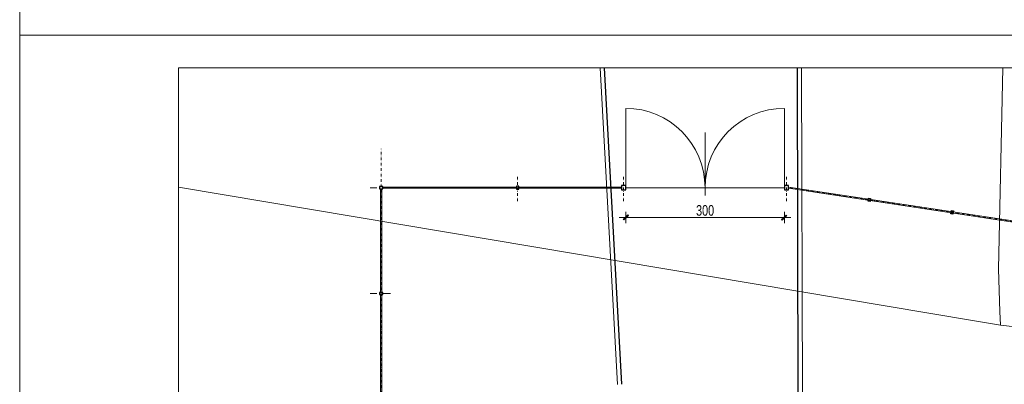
# Model space of a CAD drawing. Header units: millimetres. Extents: x 14041 to 23361, y -6349 to 12956.
# Tile 97 of 106: x 19155 to 21016, y 9326 to 10016. Entities that reach past the tile are written whole.
import ezdxf

# ---------------------------------------------------------------- set-up
doc = ezdxf.new("R2010")
doc.units = ezdxf.units.MM
doc.linetypes.add('DASHDOTX2', pattern=[50.8, 25.4, -12.7, 0, -12.7])
for name, color, linetype, lineweight in [('__A-krawężnik', 5, 'Continuous', 30), ('A-ogrodzenie', 6, 'Continuous', 9), ('A-Tabelka', 7, 'Continuous', 18), ('A-WYMIARY', 7, 'Continuous', 9)]:
    doc.layers.add(name, color=color, linetype=linetype, lineweight=lineweight)
doc.layers.add('przewód telekomunikacyjny podziemny', color=7, linetype='Continuous')
doc.styles.add('WYMIARY', font='swisscl.ttf')
doc.dimstyles.new('G100', dxfattribs={"dimtxt": 20, "dimasz": 1.55, "dimexe": 1.25, "dimexo": 0.625, "dimgap": 3, "dimtad": 1, "dimdec": 1, "dimrnd": 0.5, "dimzin": 9, "dimtxsty": 'WYMIARY', "dimblk": 'W', "dimcen": 3, "dimse1": 1, "dimse2": 1, "dimclrd": 256, "dimclrt": 7, "dimadec": 0, "dimazin": 0, "dimtm": 1e-09, "dimtfac": 1, "dimtdec": 1, "dimtmove": 0, "dimatfit": 0, "dimldrblk": 'W', "dimfxl": 0, "dimlwd": 9, "dimarcsym": 0})

# ---------------------------------------------------------------- blocks, each defined once
blk = doc.blocks.new('W')
at = {"layer": 'A-WYMIARY'}
h = blk.add_hatch(color=256, dxfattribs=at)
h.paths.add_polyline_path([(0, 0.8), (0, 0), (0.6, 0), (3, 2.3), (2.3, 3)])
h.paths.add_polyline_path([(-0.6, 0.2), (-0.8, 0), (0, 0), (0, 0.8)])
h.paths.add_polyline_path([(0, -0.6), (0.1, -0.5), (0.6, 0), (0, 0)])
h.paths.add_polyline_path([(0, 0), (-0.8, 0), (-3.4, -2.6), (-2.7, -3.3), (0, -0.6)])
blk.add_hatch(color=256, dxfattribs=at).paths.add_polyline_path([(-0.8, 0), (-3.4, -2.6), (-2.7, -3.3), (0, -0.6), (0, 0)])
for p, q in [((-8, 0), (8, 0)), ((-0.6, 0.2), (-3.4, -2.6)), ((-0.6, 0.2), (2.3, 3)), ((0, -7), (0, 7)), ((0.1, -0.5), (3, 2.3)), ((2.3, 3), (3, 2.3)), ((-3.4, -2.6), (-2.7, -3.3)), ((0.1, -0.5), (-2.7, -3.3))]:
    blk.add_line(p, q, dxfattribs=at)
blk = doc.blocks.new('*D1431')
at = {"layer": 'A-WYMIARY', "lineweight": 9, "ltscale": 2}
blk.add_line((20302, 9641.6), (20598.9, 9641.6), dxfattribs=at)
at = {"layer": 'Defpoints', "color": 0}
for p in [(20300.5, 9694), (20600.5, 9694), (20600.5, 9641.6)]:
    blk.add_point(p, dxfattribs=at)
at = {"layer": 'A-WYMIARY', "linetype": 'ByBlock', "lineweight": 9, "xscale": 1.55, "yscale": 1.55, "zscale": 1.55, "rotation": 180}
blk.add_blockref('W', (20300.5, 9641.6), dxfattribs=at)
at = {"layer": 'A-WYMIARY', "linetype": 'ByBlock', "lineweight": 9, "xscale": 1.55, "yscale": 1.55, "zscale": 1.55}
blk.add_blockref('W', (20600.5, 9641.6), dxfattribs=at)
at = {"layer": 'A-WYMIARY', "color": 7, "ltscale": 2, "insert": (20450.5, 9654.9), "char_height": 20, "attachment_point": 5, "style": 'WYMIARY'}
blk.add_mtext('300', dxfattribs=at)

msp = doc.modelspace()

# ---------------------------------------------------------------- linework, layer by layer
at = {"layer": '__A-krawężnik', "lineweight": 15, "ltscale": 0.25}
for p, q in [((20284.86, 9325.83), (20252.26, 9924.43)), ((20634.37, 9303.13), (20632.93, 9924.43))]:
    msp.add_line(p, q, dxfattribs=at)
at = {"layer": '__A-krawężnik', "ltscale": 0.25}
for p, q in [((20292.85, 9326.27), (20260.28, 9924.43)), ((20626.37, 9303.11), (20624.93, 9924.43))]:
    msp.add_line(p, q, dxfattribs=at)
at = {"layer": 'A-ogrodzenie', "ltscale": 2}
for p, q in [((20300.47, 9697.97), (20300.47, 9847.97)), ((20600.47, 9697.97), (20600.47, 9847.97)), ((20450.47, 9683.28), (20450.47, 9802.05)), ((20300.47, 9697.97), (20600.47, 9697.97))]:
    msp.add_line(p, q, dxfattribs=at)
at = {"layer": 'A-ogrodzenie', "linetype": 'DASHDOTX2', "ltscale": 0.2}
for p, q in [((19838.14, 9124.34), (19838.14, 9771.44)), ((20096.14, 9672.59), (20096.14, 9718.77)), ((20296.47, 9672.59), (20296.47, 9718.77)), ((20604.47, 9672.59), (20604.47, 9718.77)), ((21935.14, 9497.97), (20608.47, 9697.97))]:
    msp.add_line(p, q, dxfattribs=at)
at = {"layer": 'A-ogrodzenie', "linetype": 'DASHDOTX2', "ltscale": 0.5}
for p, q in [((19817.34, 9697.97), (19858.93, 9697.97)), ((19817.34, 9497.97), (19858.93, 9497.97))]:
    msp.add_line(p, q, dxfattribs=at)
at = {"layer": 'A-ogrodzenie', "lineweight": 15}
for p, q in [((19841.14, 9698.97), (20094.14, 9698.97)), ((20098.14, 9698.97), (20292.47, 9698.97)), ((21935.28, 9498.96), (20608.62, 9698.96)), ((19837.14, 9695.97), (19837.14, 9499.97)), ((19839.14, 9695.97), (19839.14, 9499.97)), ((19841.14, 9696.97), (20094.14, 9696.97)), ((20098.14, 9696.97), (20292.47, 9696.97)), ((21934.99, 9496.98), (20608.32, 9696.98)), ((19837.14, 9495.97), (19837.14, 9241.97)), ((19839.14, 9495.97), (19839.14, 9241.97))]:
    msp.add_line(p, q, dxfattribs=at)
at = {"layer": 'A-ogrodzenie', "lineweight": 30}
for points in [[(19841.14, 9699.97), (19835.14, 9699.97), (19835.14, 9695.97), (19841.14, 9695.97), (19841.14, 9699.97)], [(20094.14, 9700.97), (20094.14, 9694.97), (20098.14, 9694.97), (20098.14, 9700.97), (20094.14, 9700.97)], [(20758.65, 9672.3), (20759.55, 9678.23), (20763.5, 9677.64), (20762.61, 9671.7), (20758.65, 9672.3)], [(20915.18, 9648.7), (20916.07, 9654.64), (20920.02, 9654.04), (20919.13, 9648.11), (20915.18, 9648.7)], [(19841.14, 9499.97), (19835.14, 9499.97), (19835.14, 9495.97), (19841.14, 9495.97), (19841.14, 9499.97)]]:
    msp.add_lwpolyline(points, dxfattribs=at)
for points in [[(20292.47, 9701.97), (20292.47, 9693.97), (20300.47, 9693.97), (20300.47, 9701.97)], [(20600.47, 9701.97), (20600.47, 9693.97), (20608.47, 9693.97), (20608.47, 9701.97)]]:
    msp.add_lwpolyline(points, close=True, dxfattribs=at)
at = {"layer": 'A-ogrodzenie', "ltscale": 2}
for centre, start, end in [((20300.47, 9697.97), 0, 90), ((20600.47, 9697.97), 90, 180)]:
    msp.add_arc(centre, 150, start, end, dxfattribs=at)
at = {"layer": 'A-Tabelka'}
for points in [[(19154.85, 9986.18), (23354.85, 9986.18), (23354.85, 12956.18), (19154.85, 12956.18)], [(19154.85, 7016.18), (23354.85, 7016.18), (23354.85, 9986.18), (19154.85, 9986.18)], [(19454.85, 7077.93), (23292.85, 7077.93), (23292.85, 9924.43), (19454.85, 9924.43)]]:
    msp.add_lwpolyline(points, close=True, dxfattribs=at)
at = {"layer": 'przewód telekomunikacyjny podziemny', "color": 30, "linetype": 'Continuous', "lineweight": 18}
for points in [[(21013.23, 9924.43), (21005.18, 9543.75), (21007.77, 9463.86), (21008.96, 9437.81)], [(19454.85, 9699.04), (20959.74, 9446.46), (21008.96, 9437.81)], [(21008.96, 9437.81), (21058.81, 9432.27), (22414.62, 9281.51), (22492.85, 9115.55)]]:
    msp.add_lwpolyline(points, dxfattribs=at)

# ---------------------------------------------------------------- dimensions: what is measured, and where the dimension line sits
at = {"layer": 'A-WYMIARY', "ltscale": 2}
dim = msp.add_linear_dim(base=(20600.47, 9641.6), p1=(20300.47, 9693.97), p2=(20600.47, 9693.97), dimstyle='G100', dxfattribs=at)
dim.commit()
dim.dimension.update_dxf_attribs({"geometry": '*D1431', "text_midpoint": (20450.47, 9654.86)})

doc.saveas('drawing.dxf')
